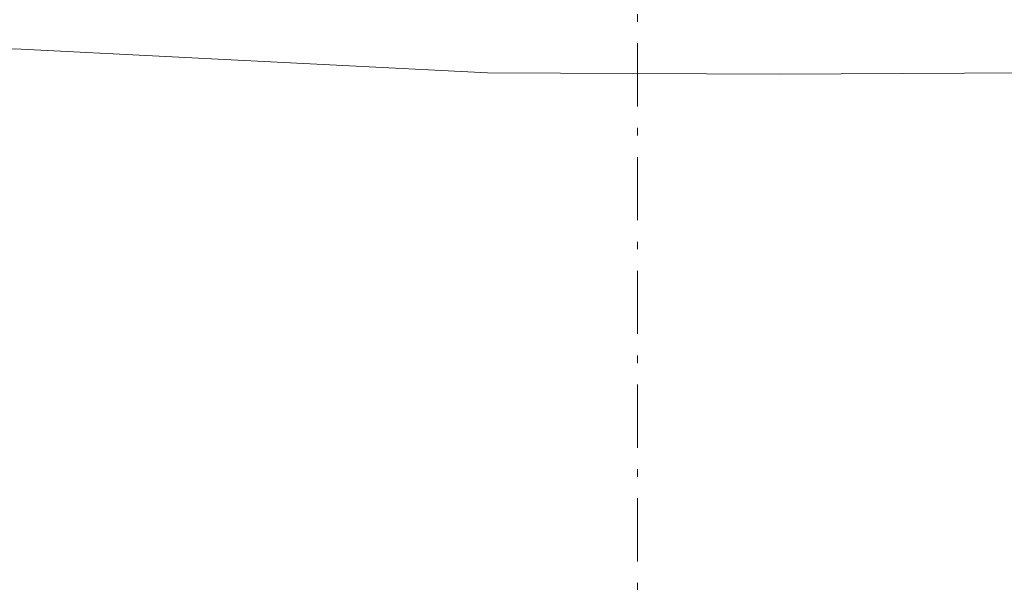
# Model space of a CAD drawing. Header units: millimetres. Extents: x -479461597 to -478645968, y -1101060132 to -1100898045.
# Tile 96 of 145: x -478989228 to -478985334, y -1101055654 to -1101053428. Entities that reach past the tile are written whole.
import ezdxf
from ezdxf.enums import TextEntityAlignment as Align

# ---------------------------------------------------------------- set-up
doc = ezdxf.new("R2010")
doc.units = ezdxf.units.MM
doc.header["$MEASUREMENT"] = 0
doc.linetypes.add('Wipeout_Contour', pattern=[1000, 0, -1000])
doc.linetypes.add('Čerchovaná M', pattern=[450, 250, -85, 30, -85])
for name, color, linetype in [('Bourané_2D prvky - vyplně', 7, 'Continuous'), ('Konstrukční síť', 7, 'Continuous'), ('Situace - terén PT', 7, 'Continuous')]:
    doc.layers.add(name, color=color, linetype=linetype)
doc.layers.add('Konstrukční síť_Pero_č.__183', color=7, linetype='Continuous', lineweight=20)
doc.layers.add('Konstrukční síť_Pero_č.__81', color=7, linetype='Continuous', lineweight=13, true_color=0xa8a8a8)
doc.layers.add('Situace - terén PT_Pero_č.__190', color=7, linetype='Continuous', lineweight=20, true_color=0x6d6f03)
doc.styles.add('GENERATED_STYLE_7', font='txt')

# ---------------------------------------------------------------- blocks, each defined once
blk = doc.blocks.new('Řez_23_4', base_point=(-479016584.6, -1101055471.5))
at = {"layer": 'Situace - terén PT_Pero_č.__190', "color": 66, "linetype": 'Continuous', "lineweight": 20, "true_color": 0x6d6f03, "flags": 128}
blk.add_lwpolyline([(-478940383.2, -1101054933.7), (-478941553.8, -1101054950.6), (-478942240.6, -1101055017.1), (-478943448.1, -1101055027.2), (-478950591.5, -1101054361.6), (-478951821.3, -1101054276.1), (-478952355.3, -1101054287.3), (-478956681, -1101054346.5), (-478960317.7, -1101053882.3), (-478960401.7, -1101053875.3), (-478960508.5, -1101053868.6), (-478965190.3, -1101053725.5), (-478967256.2, -1101053737.9), (-478976344.4, -1101053574.5), (-478979023.8, -1101053564.4), (-478980058.3, -1101053563.3), (-478984706.8, -1101053635), (-478986222.8, -1101053644.1), (-478987378.2, -1101053638.6), (-478989248, -1101053543.2), (-478991612.8, -1101053612.6), (-478995603.9, -1101053602.8)], dxfattribs=at)
blk = doc.blocks.new('Standardní značka sítě[21]_4', base_point=(-478986784.6, -1101048471.5))
at = {"layer": 'Konstrukční síť_Pero_č.__81', "color": 253, "linetype": 'Čerchovaná M', "lineweight": 13, "true_color": 0xa8a8a8}
blk.add_line((-478986784.6, -1101049471.5), (-478986784.6, -1101058471.5), dxfattribs=at)
at = {"layer": 'Konstrukční síť_Pero_č.__183', "color": 7, "lineweight": 20, "style": 'GENERATED_STYLE_7'}
blk.add_attdef('AC_MarkerText_1', text='', height=250, rotation=360, dxfattribs=at).set_placement((-478986784.6, -1101059723.6), align=Align.MIDDLE_CENTER)

msp = doc.modelspace()

# ---------------------------------------------------------------- wipeouts: each hides what was drawn before it
at = {"color": 254, "linetype": 'Wipeout_Contour', "lineweight": 0, "ltscale": 26416046955.85198}
msp.add_wipeout([(-479029245.6, -1101056721.4), (-479028326.9, -1101056724.1), (-479028232.2, -1101057068.5), (-479028085.4, -1101057068.5), (-479027937.9, -1101057068.5), (-479027843.6, -1101056725.6), (-478992001.4, -1101056723.5), (-478991905.9, -1101057071), (-478991608, -1101057071), (-478991512.4, -1101056723.4), (-478955677.4, -1101056721.4), (-478955582.7, -1101057071.5), (-478955424.3, -1101057071.5), (-478955288.5, -1101057071.5), (-478955190.8, -1101056714.9), (-478952675.9, -1101056637.8), (-478952135.1, -1101056621.5), (-478952135.1, -1101055771.5), (-478951119.9, -1101054324.9), (-478943743.3, -1101054992.4), (-478943743.5, -1101057647.8), (-479029245.7, -1101057641.8)], dxfattribs=at).dxf.layer = 'Bourané_2D prvky - vyplně'

# ---------------------------------------------------------------- next in the draw order: block references
at = {"layer": 'Konstrukční síť', "color": 7, "linetype": 'Continuous', "lineweight": 20}
msp.add_blockref('Standardní značka sítě[21]_4', (-478986784.6, -1101048471.5), dxfattribs=at)
at = {"layer": 'Situace - terén PT', "lineweight": 0}
msp.add_blockref('Řez_23_4', (-479016584.6, -1101055471.5), dxfattribs=at)

doc.saveas('drawing.dxf')
